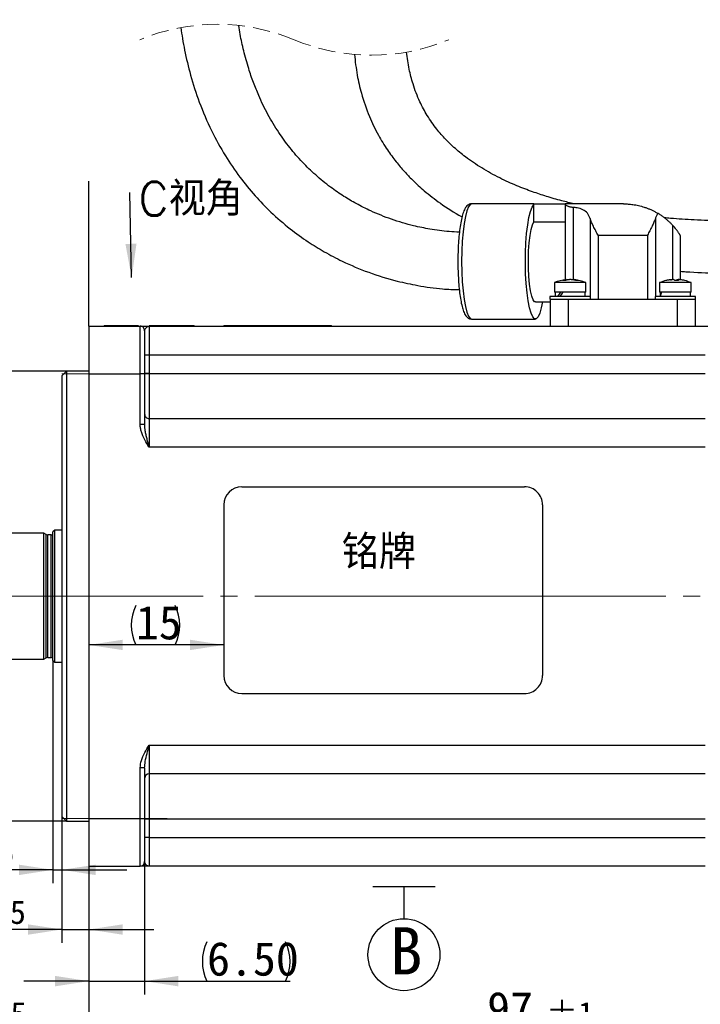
# Model space of a CAD drawing. Header units: millimetres. Extents: x 7 to 438, y 7 to 308.
# Tile 3 of 26: x 91 to 167, y 109 to 218. Entities that reach past the tile are written whole.
import ezdxf

# ---------------------------------------------------------------- set-up
doc = ezdxf.new("R2010")
doc.units = ezdxf.units.MM
for name, pattern in [('SLD-中心线', [34.29, 30.48, -1.27, 1.27, -1.27]), ('SLD-实线', [0]), ('SLD-虚线', [1.905, 1.27, -0.635])]:
    doc.linetypes.add(name, pattern=pattern)
doc.layers.add('细实线层', color=7, linetype='SLD-实线')
doc.layers.add('虚线层', color=7, linetype='SLD-虚线')
doc.styles.add('SLDTEXTSTYLE0', font='txt', dxfattribs={"bigfont": 'bigfont'})
doc.styles.add('SLDTEXTSTYLE1', font='txt')
doc.dimstyles.new('SLDDIMSTYLE0', dxfattribs={"dimtxt": 3.75, "dimasz": 3.75, "dimexe": 0, "dimexo": 0.0625, "dimgap": 0.9375, "dimtad": 2, "dimrnd": 1e-09, "dimzin": 12, "dimdsep": 46, "dimtxsty": 'SLDTEXTSTYLE1', "dimsah": 1, "dimcen": 0.09, "dimadec": 0, "dimazin": 3, "dimtfac": 1, "dimtdec": 3, "dimtofl": 0, "dimtmove": 0, "dimatfit": 3, "dimfxl": 1, "dimfrac": 2, "dimtolj": 1, "dimtzin": 12, "dimarcsym": 0})
doc.dimstyles.new('SLDDIMSTYLE1', dxfattribs={"dimtxt": 3.75, "dimasz": 3.75, "dimexe": 0, "dimexo": 0.0625, "dimgap": 0.9375, "dimtad": 2, "dimrnd": 1e-09, "dimzin": 12, "dimdsep": 46, "dimtxsty": 'SLDTEXTSTYLE1', "dimsah": 1, "dimcen": 0.09, "dimadec": 0, "dimazin": 3, "dimtol": 1, "dimtm": 0.025, "dimtfac": 1, "dimtdec": 3, "dimtofl": 0, "dimtmove": 0, "dimatfit": 3, "dimfxl": 1, "dimfrac": 2, "dimtolj": 1, "dimarcsym": 0})
doc.dimstyles.new('SLDDIMSTYLE10', dxfattribs={"dimtxt": 0.18, "dimasz": 3.75, "dimexe": 0, "dimexo": 0.0625, "dimgap": 0, "dimtad": 0, "dimtih": 1, "dimtoh": 1, "dimdec": 0, "dimrnd": 1e-09, "dimzin": 0, "dimdsep": 46, "dimtxsty": 'Standard', "dimsah": 1, "dimcen": 0.09, "dimadec": 0, "dimazin": 0, "dimtfac": 3.75, "dimtdec": 0, "dimtofl": 0, "dimtmove": 0, "dimatfit": 3, "dimfxl": 1, "dimfrac": 2, "dimtolj": 1, "dimtzin": 0, "dimarcsym": 0})
doc.dimstyles.new('SLDDIMSTYLE12', dxfattribs={"dimtxt": 0.18, "dimasz": 3.75, "dimexe": 0, "dimexo": 0.0625, "dimgap": 0, "dimtad": 0, "dimtih": 1, "dimtoh": 1, "dimdec": 0, "dimrnd": 1e-09, "dimzin": 0, "dimdsep": 46, "dimtxsty": 'Standard', "dimblk1": 'NONE', "dimblk2": 'NONE', "dimsah": 1, "dimcen": 0.09, "dimadec": 0, "dimazin": 0, "dimtfac": 3.75, "dimtdec": 0, "dimtofl": 0, "dimtmove": 0, "dimatfit": 3, "dimldrblk": 'NONE', "dimfxl": 1, "dimfrac": 2, "dimtolj": 1, "dimtzin": 0, "dimarcsym": 0})
doc.dimstyles.new('SLDDIMSTYLE2', dxfattribs={"dimtxt": 3.75, "dimasz": 3.75, "dimexe": 0, "dimexo": 0.0625, "dimgap": 0.9375, "dimtad": 2, "dimrnd": 1e-09, "dimzin": 12, "dimdsep": 46, "dimtxsty": 'SLDTEXTSTYLE1', "dimsah": 1, "dimcen": 0.09, "dimadec": 0, "dimazin": 3, "dimtol": 1, "dimtp": 0.5, "dimtm": 0.5, "dimtfac": 1, "dimtdec": 1, "dimtofl": 0, "dimtmove": 0, "dimatfit": 3, "dimfxl": 1, "dimfrac": 2, "dimtolj": 1, "dimarcsym": 0})
doc.dimstyles.new('SLDDIMSTYLE3', dxfattribs={"dimtxt": 3.75, "dimasz": 3.75, "dimexe": 0, "dimexo": 0.0625, "dimgap": 0.9375, "dimtad": 2, "dimrnd": 1e-09, "dimzin": 12, "dimdsep": 46, "dimtxsty": 'SLDTEXTSTYLE1', "dimsah": 1, "dimcen": 0.09, "dimadec": 0, "dimazin": 3, "dimtol": 1, "dimtp": 1, "dimtm": 1, "dimtfac": 1, "dimtdec": 0, "dimtofl": 0, "dimtmove": 0, "dimatfit": 3, "dimfxl": 1, "dimfrac": 2, "dimtolj": 1, "dimarcsym": 0})
doc.dimstyles.new('SLDDIMSTYLE4', dxfattribs={"dimtxt": 3.75, "dimasz": 3.75, "dimexe": 0, "dimexo": 0.0625, "dimgap": 0.9375, "dimtad": 2, "dimrnd": 1e-09, "dimzin": 4, "dimdsep": 46, "dimtxsty": 'SLDTEXTSTYLE1', "dimsah": 1, "dimcen": 0.09, "dimadec": 0, "dimazin": 1, "dimtfac": 1, "dimtdec": 3, "dimtmove": 0, "dimatfit": 0, "dimfxl": 1, "dimfrac": 2, "dimtolj": 1, "dimtzin": 12, "dimarcsym": 0})
doc.dimstyles.new('SLDDIMSTYLE6', dxfattribs={"dimtxt": 3.75, "dimasz": 3.75, "dimexe": 0, "dimexo": 0.0625, "dimgap": 0.9375, "dimtad": 2, "dimrnd": 1e-09, "dimzin": 12, "dimdsep": 46, "dimtxsty": 'SLDTEXTSTYLE1', "dimsah": 1, "dimcen": 0.09, "dimadec": 0, "dimazin": 3, "dimtol": 1, "dimtp": 30, "dimtm": 30, "dimtfac": 1, "dimtdec": 0, "dimtofl": 0, "dimtmove": 0, "dimatfit": 3, "dimfxl": 1, "dimfrac": 2, "dimtolj": 1, "dimarcsym": 0})
doc.dimstyles.new('SLDDIMSTYLE8', dxfattribs={"dimtxt": 3.75, "dimasz": 3.75, "dimexe": 0, "dimexo": 0.0625, "dimgap": 0.9375, "dimtad": 2, "dimrnd": 1e-09, "dimzin": 12, "dimdsep": 46, "dimtxsty": 'SLDTEXTSTYLE1', "dimsah": 1, "dimcen": 0.09, "dimadec": 0, "dimazin": 3, "dimtol": 1, "dimtp": 0.35, "dimtm": 0.35, "dimtfac": 1, "dimtmove": 0, "dimatfit": 0, "dimfxl": 1, "dimfrac": 2, "dimtolj": 1, "dimarcsym": 0})
doc.dimstyles.new('SLDDIMSTYLE9', dxfattribs={"dimtxt": 3.75, "dimasz": 3.75, "dimexe": 0, "dimexo": 0.0625, "dimgap": 0.9375, "dimtad": 2, "dimrnd": 1e-09, "dimzin": 12, "dimdsep": 46, "dimtxsty": 'SLDTEXTSTYLE1', "dimsah": 1, "dimcen": 0.09, "dimadec": 0, "dimazin": 3, "dimtol": 1, "dimtp": 0.25, "dimtm": 0.25, "dimtfac": 1, "dimtmove": 0, "dimatfit": 0, "dimfxl": 1, "dimfrac": 2, "dimtolj": 1, "dimarcsym": 0})

# ---------------------------------------------------------------- blocks, each defined once
blk = doc.blocks.new('_D_1')
at = {"layer": '细实线层', "ltscale": 1.5}
blk.add_line((114.07, 148.51), (99.07, 148.51), dxfattribs=at)
for centre, start, end in [((108.66, 150.7), 153.4349, 206.5651), ((104.3, 150.7), 333.4349, 26.5651)]:
    blk.add_arc(centre, 4.88, start, end, dxfattribs=at)
for points in [[(99.07, 148.51), (102.82, 147.94), (102.82, 149.09)], [(114.07, 148.51), (110.32, 149.09), (110.32, 147.94)]]:
    blk.add_solid(points, dxfattribs=at)
at = {"layer": '细实线层', "ltscale": 1.5, "insert": (104.3, 152.88), "char_height": 3.75, "attachment_point": 1, "style": 'SLDTEXTSTYLE1'}
blk.add_mtext('15', dxfattribs=at)
blk = doc.blocks.new('_D_2')
at = {"layer": '细实线层', "ltscale": 1.5}
for p, q in [((44.81, 178.93), (44.81, 211.83)), ((96.57, 178.93), (43.31, 178.93)), ((44.81, 178.93), (44.81, 128.93)), ((96.57, 128.93), (43.31, 128.93))]:
    blk.add_line(p, q, dxfattribs=at)
for centre, start, end in [((41.57, 205), 63.4349, 116.5651), ((41.57, 208.05), 243.4349, 296.5651)]:
    blk.add_arc(centre, 6.83, start, end, dxfattribs=at)
for points in [[(44.81, 178.93), (44.23, 175.18), (45.39, 175.18)], [(44.81, 128.93), (45.39, 132.68), (44.23, 132.68)]]:
    blk.add_solid(points, dxfattribs=at)
at = {"layer": '细实线层', "ltscale": 1.5, "attachment_point": 1, "rotation": 90, "style": 'SLDTEXTSTYLE1'}
for s, insert, char_height in [('0.025', (41.57, 203.47), 2.625), ('0', (38.51, 203.47), 2.62), ('-', (41.57, 201.94), 2.62), (' h7 ', (40.44, 192.49), 3.75), ('50', (40.44, 188.13), 3.75), ('%%c', (40.44, 183.98), 3.75)]:
    blk.add_mtext(s, dxfattribs=dict(at, insert=insert, char_height=char_height))
blk = doc.blocks.new('_D_4')
at = {"layer": '细实线层', "ltscale": 1.5}
for p, q in [((69.07, 151.43), (69.07, 104.11)), ((99.07, 123.93), (99.07, 104.11)), ((69.07, 105.61), (99.07, 105.61))]:
    blk.add_line(p, q, dxfattribs=at)
for points in [[(69.07, 105.61), (72.82, 105.03), (72.82, 106.18)], [(99.07, 105.61), (95.32, 106.18), (95.32, 105.03)]]:
    blk.add_solid(points, dxfattribs=at)
at = {"layer": '细实线层', "ltscale": 1.5, "attachment_point": 1, "style": 'SLDTEXTSTYLE1'}
for s, insert, char_height in [('30', (76.67, 109.97), 3.75), ('±0.5', (83.21, 108.84), 2.625)]:
    blk.add_mtext(s, dxfattribs=dict(at, insert=insert, char_height=char_height))
blk = doc.blocks.new('_D_5')
at = {"layer": '细实线层', "ltscale": 1.5}
for p, q in [((195.67, 130.42), (195.67, 104.11)), ((99.07, 123.93), (99.07, 104.11)), ((99.07, 105.61), (195.67, 105.61))]:
    blk.add_line(p, q, dxfattribs=at)
for points in [[(99.07, 105.61), (102.82, 105.03), (102.82, 106.18)], [(195.67, 105.61), (191.92, 106.18), (191.92, 105.03)]]:
    blk.add_solid(points, dxfattribs=at)
at = {"layer": '细实线层', "ltscale": 1.5, "attachment_point": 1, "style": 'SLDTEXTSTYLE1'}
for s, insert, char_height in [('97', (143.35, 109.97), 3.75), ('±1', (149.89, 108.84), 2.625)]:
    blk.add_mtext(s, dxfattribs=dict(at, insert=insert, char_height=char_height))
blk = doc.blocks.new('_D_6')
at = {"layer": '细实线层', "ltscale": 1.5}
for p, q in [((105.27, 129.23), (105.27, 109.65)), ((99.07, 123.93), (99.07, 109.65)), ((99.07, 111.15), (91.86, 111.15)), ((99.07, 111.15), (105.27, 111.15)), ((105.27, 111.15), (121.45, 111.15))]:
    blk.add_line(p, q, dxfattribs=at)
for start, end in [(153.4349, 206.5651), (333.4349, 26.5651)]:
    blk.add_arc((116.57, 113.33), 4.88, start, end, dxfattribs=at)
for points in [[(99.07, 111.15), (95.32, 111.73), (95.32, 110.57)], [(105.27, 111.15), (109.02, 110.57), (109.02, 111.73)]]:
    blk.add_solid(points, dxfattribs=at)
at = {"layer": '细实线层', "ltscale": 1.5, "insert": (112.21, 115.51), "char_height": 3.75, "attachment_point": 1, "style": 'SLDTEXTSTYLE1'}
blk.add_mtext('6.50', dxfattribs=at)
blk = doc.blocks.new('_D_8')
at = {"layer": '细实线层', "ltscale": 1.5}
for p, q in [((120.18, 280.64), (215.94, 280.64)), ((214.44, 280.64), (214.44, 183.93)), ((167.57, 183.93), (215.94, 183.93))]:
    blk.add_line(p, q, dxfattribs=at)
for points in [[(214.44, 280.64), (213.86, 276.89), (215.01, 276.89)], [(214.44, 183.93), (215.01, 187.68), (213.86, 187.68)]]:
    blk.add_solid(points, dxfattribs=at)
at = {"layer": '细实线层', "ltscale": 1.5, "attachment_point": 1, "rotation": 90, "style": 'SLDTEXTSTYLE1'}
for s, insert, char_height in [('±30', (211.2, 233), 2.625), ('300', (210.07, 224.27), 3.75)]:
    blk.add_mtext(s, dxfattribs=dict(at, insert=insert, char_height=char_height))
blk = doc.blocks.new('_D_10')
at = {"layer": '细实线层', "ltscale": 1.5}
for p, q in [((95.07, 146.78), (95.07, 122.02)), ((96.07, 129.43), (96.07, 122.02)), ((95.07, 123.52), (75.72, 123.52)), ((95.07, 123.52), (96.07, 123.52)), ((96.07, 123.52), (103.29, 123.52))]:
    blk.add_line(p, q, dxfattribs=at)
for points in [[(95.07, 123.52), (91.32, 124.09), (91.32, 122.94)], [(96.07, 123.52), (99.82, 122.94), (99.82, 124.09)]]:
    blk.add_solid(points, dxfattribs=at)
at = {"layer": '细实线层', "ltscale": 1.5, "attachment_point": 1, "style": 'SLDTEXTSTYLE1'}
for s, insert, char_height in [('1', (75.72, 127.88), 3.75), ('±0.35', (80.09, 126.75), 2.625)]:
    blk.add_mtext(s, dxfattribs=dict(at, insert=insert, char_height=char_height))
blk = doc.blocks.new('_D_11')
at = {"layer": '细实线层', "ltscale": 1.5}
for p, q in [((96.07, 129.43), (96.07, 115.39)), ((99.07, 123.93), (99.07, 115.39)), ((96.07, 116.89), (76.99, 116.89)), ((96.07, 116.89), (99.07, 116.89)), ((99.07, 116.89), (106.29, 116.89))]:
    blk.add_line(p, q, dxfattribs=at)
for points in [[(96.07, 116.89), (92.32, 117.46), (92.32, 116.31)], [(99.07, 116.89), (102.82, 116.31), (102.82, 117.46)]]:
    blk.add_solid(points, dxfattribs=at)
at = {"layer": '细实线层', "ltscale": 1.5, "attachment_point": 1, "style": 'SLDTEXTSTYLE1'}
for s, insert, char_height in [('3', (76.99, 121.25), 3.75), ('±0.25', (81.36, 120.13), 2.625)]:
    blk.add_mtext(s, dxfattribs=dict(at, insert=insert, char_height=char_height))
blk = doc.blocks.new('SW_NOTE_0_1')
at = {"layer": '细实线层', "color": 0, "ltscale": 1.5, "insert": (0.93, 1.18), "char_height": 3.75, "attachment_point": 1, "style": 'SLDTEXTSTYLE0'}
blk.add_mtext('C视角', dxfattribs=at)
blk = doc.blocks.new('_None')
blk = doc.blocks.new('SW_DATUMTAG_1')
blk.add_line((-1.94, 12.52), (4.99, 12.52))
at = {"layer": '细实线层', "color": 0, "ltscale": 1.5}
blk.add_line((1.53, 12.52), (1.53, 8.96), dxfattribs=at)
blk.add_circle((1.53, 4.96), 4, dxfattribs=at)
at = {"layer": '细实线层', "color": 0, "ltscale": 1.5, "insert": (0, 8.01), "char_height": 5.25, "attachment_point": 1, "style": 'SLDTEXTSTYLE1'}
blk.add_mtext('B', dxfattribs=at)

msp = doc.modelspace()

# ---------------------------------------------------------------- linework, layer by layer
at = {"color": 7, "linetype": 'SLD-实线', "lineweight": 25, "ltscale": 1.5}
for p, q in [((148.539987, 197.530909), (141.623019, 197.530909)), ((148.539987, 197.4523), (148.539987, 197.530909)), ((148.539987, 197.530909), (152.024163, 197.530909)), ((148.539987, 195.51839), (148.539987, 197.4523)), ((152.024163, 197.473916), (152.024163, 197.530909)), ((158.524164, 197.530909), (152.024163, 197.530909)), ((152.024163, 197.473916), (152.024163, 189.09717)), ((148.539987, 195.51839), (152.024163, 195.51839)), ((161.161287, 194.030907), (155.68704, 194.030907)), ((155.68704, 194.030907), (155.68704, 186.930906)), ((161.161287, 194.030907), (161.161287, 186.930906)), ((164.824166, 194.030907), (164.824166, 189.094892)), ((150.824164, 188.776689), (150.824164, 187.730909)), ((154.324165, 188.776689), (150.824164, 188.776689)), ((152.14004, 189.034311), (152.14004, 189.10956)), ((153.008288, 189.109674), (153.008288, 189.057958)), ((154.324165, 187.730909), (154.324165, 188.776689)), ((162.524164, 188.776689), (162.524164, 187.730909)), ((166.024164, 188.776689), (162.524164, 188.776689)), ((164.56334, 189.099944), (164.56334, 189.009175)), ((166.024164, 187.730909), (166.024164, 188.776689)), ((150.324164, 187.230908), (150.324164, 186.930906)), ((154.824164, 187.230908), (150.324164, 187.230908)), ((154.324165, 187.730909), (150.824164, 187.730909)), ((150.899165, 187.730909), (150.899165, 187.230908)), ((154.249164, 187.230908), (154.249164, 187.730909)), ((154.824164, 186.930906), (154.824164, 187.230908)), ((162.024165, 187.230908), (162.024165, 186.930906)), ((166.524165, 187.230908), (162.024165, 187.230908)), ((166.024164, 187.730909), (162.524164, 187.730909)), ((162.599164, 187.730909), (162.599164, 187.417563)), ((165.949163, 187.230908), (165.949163, 187.730909)), ((166.524165, 186.930906), (166.524165, 187.230908)), ((148.713636, 186.630909), (150.374163, 186.630909)), ((150.387394, 186.930906), (150.324164, 186.930906)), ((150.374163, 186.930906), (150.374163, 183.930908)), ((150.387394, 186.930906), (152.374164, 186.930906)), ((152.374164, 186.930906), (152.374164, 183.930908)), ((152.374164, 186.930906), (164.474164, 186.930906)), ((164.474164, 186.930906), (164.474164, 183.930908)), ((164.474164, 186.930906), (166.460936, 186.930906)), ((166.524165, 186.930906), (166.460936, 186.930906)), ((166.474164, 186.930906), (166.474164, 183.930908)), ((99.074163, 183.930908), (104.774165, 183.930908)), ((99.074163, 183.930908), (99.074163, 178.630907)), ((100.774166, 184.030909), (100.774166, 183.930908)), ((100.774166, 184.030909), (104.597172, 184.030909)), ((104.774165, 178.630907), (104.774165, 183.930908)), ((104.774165, 183.930908), (105.774165, 183.930908)), ((105.774165, 184.030909), (110.774164, 184.030909)), ((105.774165, 183.930908), (105.774165, 180.730909)), ((105.774165, 183.930908), (167.574164, 183.930908)), ((110.774164, 183.930908), (110.774164, 184.030909)), ((114.074164, 184.030909), (114.074164, 183.930908)), ((114.074164, 184.030909), (115.521377, 184.030909)), ((115.521377, 184.030909), (115.521377, 183.930908)), ((115.521377, 184.030909), (125.48531, 184.030909)), ((125.48531, 184.030909), (125.48531, 183.930908)), ((125.48531, 184.030909), (126.038096, 184.030909)), ((126.038096, 183.930908), (126.038096, 184.030909)), ((141.623019, 184.730906), (148.713636, 184.730906)), ((105.274164, 183.430907), (105.274164, 178.630907)), ((105.774165, 180.730909), (105.274164, 180.730909)), ((105.774165, 180.730909), (105.774165, 178.679645)), ((167.574164, 180.730909), (105.774165, 180.730909)), ((96.574165, 178.930909), (96.074164, 178.430908)), ((96.074164, 178.430908), (96.074164, 129.430909)), ((99.074163, 178.930909), (96.574165, 178.930909)), ((96.574165, 178.930909), (96.574165, 128.930908)), ((99.074163, 178.630907), (104.774165, 178.630907)), ((99.074163, 178.630907), (99.074163, 129.230906)), ((104.774165, 173.009467), (104.774165, 178.630907)), ((105.274164, 178.630907), (104.774165, 178.630907)), ((105.774165, 178.679645), (105.274164, 178.679645)), ((105.274164, 178.630907), (105.274164, 173.009467)), ((105.774165, 178.679645), (105.774165, 173.679646)), ((105.774165, 178.679645), (167.574164, 178.679645)), ((105.274164, 173.009467), (104.774165, 173.009467)), ((105.774165, 173.679646), (105.774165, 170.479644)), ((105.774165, 173.679646), (167.574164, 173.679646)), ((167.574164, 170.479644), (105.774165, 170.479644)), ((94.074164, 160.930909), (69.574167, 160.930909)), ((94.327756, 160.784498), (94.074164, 160.930909)), ((94.074164, 146.930907), (94.074164, 160.930909)), ((95.274166, 161.280908), (95.074162, 161.080908)), ((95.074162, 146.780905), (95.074162, 161.080908)), ((96.074164, 161.280908), (95.274166, 161.280908)), ((95.274166, 146.580909), (95.274166, 161.280908)), ((94.874163, 160.73091), (94.527755, 160.73091)), ((69.574167, 146.930907), (94.074164, 146.930907)), ((94.074164, 146.930907), (94.327756, 147.077319)), ((94.527755, 147.130911), (94.874163, 147.130911)), ((95.074162, 146.780905), (95.274166, 146.580909)), ((95.274166, 146.580909), (96.074164, 146.580909)), ((105.774165, 137.382169), (105.774165, 134.182174)), ((105.774165, 137.382169), (167.574164, 137.382169)), ((105.274164, 134.852346), (104.774165, 134.852346)), ((104.774165, 129.230906), (104.774165, 134.852346)), ((105.274164, 134.852346), (105.274164, 129.230906)), ((167.574164, 134.182174), (105.774165, 134.182174)), ((105.774165, 134.182174), (105.774165, 129.182171)), ((96.074164, 129.430909), (96.574165, 128.930908)), ((99.074163, 129.230906), (104.774165, 129.230906)), ((99.074163, 129.230906), (99.074163, 123.930905)), ((104.774165, 123.930905), (104.774165, 129.230906)), ((104.774165, 129.230906), (105.274164, 129.230906)), ((105.274164, 129.230906), (105.274164, 124.430906)), ((105.274164, 129.182171), (105.774165, 129.182171)), ((105.774165, 129.182171), (167.574164, 129.182171)), ((105.774165, 129.182171), (105.774165, 127.130907)), ((96.574165, 128.930908), (99.074163, 128.930908)), ((105.774165, 127.130907), (105.274164, 127.130907)), ((105.774165, 127.130907), (105.774165, 123.930905)), ((105.774165, 127.130907), (167.574164, 127.130907)), ((99.074163, 123.930905), (104.774165, 123.930905)), ((105.774165, 123.930905), (104.774165, 123.930905)), ((167.574164, 123.930905), (105.774165, 123.930905))]:
    msp.add_line(p, q, dxfattribs=at)
at = {"color": 8, "linetype": 'SLD-实线', "lineweight": 25, "ltscale": 1.5}
for p, q in [((152.895593, 197.133031), (152.895593, 189.081772)), ((154.797648, 195.903154), (154.797648, 187.230908)), ((162.050682, 195.903154), (162.050682, 187.230908)), ((163.952735, 195.169268), (163.952735, 189.108996)), ((152.064259, 189.009426), (152.064259, 189.095345)), ((152.331684, 189.083604), (152.331684, 189.095345)), ((153.108972, 189.095345), (153.108972, 189.032208)), ((163.727995, 189.08746), (163.727995, 189.095345)), ((164.417346, 189.011229), (164.417346, 189.095345)), ((164.566435, 189.095345), (164.566435, 189.009084)), ((94.327756, 147.077319), (94.327756, 160.784498)), ((94.527755, 147.130911), (94.527755, 160.73091)), ((94.874163, 147.130911), (94.874163, 160.73091))]:
    msp.add_line(p, q, dxfattribs=at)
at = {"color": 8, "linetype": 'SLD-实线', "lineweight": 25, "ltscale": 1.5, "flags": 128}
for points in [[(141.623019, 197.530909), (141.47384, 197.472986), (141.279594, 197.21767), (141.096386, 196.766719), (140.930105, 196.134629), (140.786094, 195.341716), (140.668983, 194.413463), (140.582536, 193.379706), (140.529531, 192.273673), (140.511671, 191.130908)], [(140.511671, 191.130908), (140.529531, 189.988144), (140.582536, 188.882109), (140.668983, 187.848352), (140.786094, 186.920099), (140.930105, 186.127186), (141.096386, 185.495097), (141.279594, 185.044147), (141.47384, 184.788831), (141.623019, 184.730906)]]:
    msp.add_lwpolyline(points, dxfattribs=at)
at = {"color": 7, "linetype": 'SLD-实线', "lineweight": 25, "ltscale": 1.5, "flags": 128}
for points in [[(149.503878, 186.630909), (149.371177, 185.971313), (149.199261, 185.37426), (149.011497, 184.965059), (148.814014, 184.757069), (148.613256, 184.757069), (148.415773, 184.965059), (148.228009, 185.37426), (148.056092, 185.971313), (147.905634, 186.736737), (147.781542, 187.645553), (147.687867, 188.668102), (147.627664, 189.771021), (147.6029, 190.918315), (147.614382, 192.072546), (147.661734, 193.196051), (147.743413, 194.252163), (147.856753, 195.206423), (147.998054, 196.027689), (148.162706, 196.689161), (148.345337, 197.169254), (148.539987, 197.4523), (148.539987, 197.4523)], [(148.713636, 186.630909), (148.629362, 186.657153), (148.46474, 186.865285), (148.311694, 187.27186), (148.177349, 187.857973), (148.067954, 188.596348), (147.988596, 189.452637), (147.942969, 190.387003), (147.933196, 191.355979), (147.959731, 192.314484), (148.021339, 193.217926), (148.115155, 194.024274), (148.236814, 194.696015), (148.380654, 195.201898), (148.539987, 195.51839)]]:
    msp.add_lwpolyline(points, dxfattribs=at)
at = {"color": 7, "linetype": 'SLD-虚线', "lineweight": 18, "ltscale": 1.5}
for centre, start, end in [((113.325818, 195.162544), 67.38013505, 112.61986495), ((130.498151, 236.376144), 247.38013505, 292.61986495)]:
    msp.add_arc(centre, 22.324033, start, end, dxfattribs=at)
at = {"color": 7, "linetype": 'SLD-实线', "lineweight": 25, "ltscale": 2.25}
for centre, radius, start, end in [((152.57418, 184.630837), 4.500071, 95.62663115, 112.88521828), ((152.428655, 187.028086), 2.099129, 99.99686102, 109.53660215), ((151.891115, 186.231884), 2.779349, 86.60838883, 93.39161117), ((152.757483, 187.028193), 2.099019, 99.99671423, 109.53690477), ((152.729592, 186.545501), 2.580704, 98.86956921, 104.18606815), ((152.414738, 186.5253), 2.60128, 72.51313996, 81.11201568), ((152.574181, 184.630968), 4.499938, 67.11450942, 84.44636407), ((152.707071, 186.525306), 2.601273, 72.51317129, 81.1121092), ((153.342554, 186.814526), 2.196706, 86.18483207, 93.81516793), ((164.274218, 184.630755), 4.500162, 103.36742744, 112.88525821), ((164.243045, 184.719375), 4.406175, 96.71280024, 103.35686336), ((163.256689, 188.906897), 0.104348, 72.40767764, 107.59232236), ((164.306109, 184.719446), 4.406104, 96.7127462, 103.3569174), ((163.902521, 188.834031), 0.347101, 29.76817078, 48.83741615), ((164.12612, 184.110245), 4.900987, 87.44604839, 89.12253215), ((164.421548, 184.139509), 4.871723, 87.43846883, 92.56153117), ((164.645807, 188.834031), 0.347101, 131.16258385, 150.23182922), ((164.338011, 188.834049), 0.347064, 29.76838023, 48.84007932), ((164.305289, 184.71939), 4.406161, 76.64314988, 83.28725935), ((164.274198, 184.631086), 4.499819, 76.63271645, 82.97976012), ((165.296683, 188.934652), 0.076451, 69.72103937, 83.81290826), ((164.274079, 184.630654), 4.500267, 67.11488631, 76.63251697), ((154.928996, 185.060003), 4.332976, 141.9452986, 149.93254952), ((155.721183, 184.116915), 5.320097, 137.21027661, 144.17395786), ((164.266106, 187.419804), 1.666849, 169.24311044, 186.50705495), ((164.418089, 187.044559), 1.820101, 157.84616964, 174.12353369), ((104.774166, 183.43091), 0.499997, 359.99957435, 90.0002122), ((105.774161, 174.179644), 0.499997, 180.00000124, 270.00042565), ((94.87417, 160.930902), 0.199993, 269.99796595, 0.00203405), ((94.527735, 161.130843), 0.399933, 239.99786491, 270.00290837), ((94.527784, 146.730821), 0.40009, 90.00402895, 119.99718923), ((94.874157, 146.930905), 0.200005, 0.00054239, 89.9983904), ((105.774167, 133.68217), 0.500004, 90.00030309, 179.99969691), ((104.77416, 124.430909), 0.500004, 270.00051654, 359.99969691)]:
    msp.add_arc(centre, radius, start, end, dxfattribs=at)
at = {"color": 7, "linetype": 'SLD-实线', "lineweight": 25, "ltscale": 1.5}
for points, knots in [([(109.289693, 217.118685), (109.350011, 216.711061), (109.47403, 215.872934), (109.80595, 214.107951), (110.369535, 211.736769), (111.338305, 208.733802), (112.625824, 205.723009), (114.15634, 202.941946), (115.793099, 200.532835), (117.493315, 198.450944), (119.356225, 196.52733), (121.33548, 194.81368), (123.337316, 193.363464), (125.277867, 192.165742), (127.504388, 190.996156), (130.203172, 189.862956), (133.030052, 188.993951), (135.781912, 188.409627), (138.089099, 188.065266), (139.635486, 188.015924), (140.256625, 187.996105)], [0, 0, 0, 0, 0.02663743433, 0.0547698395, 0.11608213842, 0.18407299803, 0.25851672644, 0.3274224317, 0.38897089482, 0.44655937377, 0.500979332, 0.56189996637, 0.61556274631, 0.66061572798, 0.70921987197, 0.7780211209, 0.84954212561, 0.90003033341, 0.95984505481, 1, 1, 1, 1]), ([(140.270893, 194.392015), (139.88719, 194.404451), (138.782104, 194.440267), (137.07912, 194.68799), (134.933908, 195.123121), (132.726585, 195.773295), (130.604324, 196.62497), (128.852527, 197.506062), (127.360432, 198.387972), (125.838765, 199.435599), (124.289599, 200.698721), (122.775039, 202.168194), (121.403396, 203.748766), (120.116116, 205.518553), (118.951573, 207.454804), (118.041526, 209.323892), (117.349356, 211.035878), (116.780346, 212.690761), (116.288007, 214.48179), (115.927883, 216.084468), (115.787807, 217.027624), (115.739074, 217.355756)], [0, 0, 0, 0, 0.03145309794, 0.09058659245, 0.14072037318, 0.21083124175, 0.27883663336, 0.32787323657, 0.37141840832, 0.42080397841, 0.47915939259, 0.53503241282, 0.59357107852, 0.65046576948, 0.71419940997, 0.77851261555, 0.82063491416, 0.86549696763, 0.9218617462, 0.97281510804, 1, 1, 1, 1]), ([(128.591849, 214.133651), (128.681457, 213.368259), (128.851659, 211.914465), (129.390926, 209.602035), (130.159272, 207.355125), (131.169406, 205.260247), (132.19039, 203.591955), (133.175482, 202.25034), (134.109132, 201.151046), (135.149241, 200.067352), (136.459805, 198.866829), (138.275151, 197.485287), (139.691789, 196.526824), (140.536644, 196.089099), (140.556485, 196.078819)], [0, 0, 0, 0, 0.1022911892, 0.1942929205, 0.3148481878, 0.4169654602, 0.502588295, 0.5743080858, 0.6378513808, 0.6940284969, 0.7737633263, 0.8736072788, 0.9970316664, 1, 1, 1, 1]), ([(153.026112, 197.530909), (152.562502, 197.641235), (151.525314, 197.888057), (149.982553, 198.339021), (148.321593, 198.887537), (146.587202, 199.551835), (144.686216, 200.412316), (142.757756, 201.469967), (141.057783, 202.622698), (139.744024, 203.708624), (138.680947, 204.740807), (137.665253, 205.904479), (136.685624, 207.300784), (135.782003, 208.979443), (135.119139, 210.713727), (134.632578, 212.566217), (134.476818, 213.759325), (134.393876, 214.394656)], [0, 0, 0, 0, 0.0529052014, 0.118359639, 0.1783790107, 0.2470814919, 0.3244668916, 0.4098902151, 0.49096751, 0.5521187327, 0.5988951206, 0.6553472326, 0.7233674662, 0.7878172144, 0.8665342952, 0.9289294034, 1, 1, 1, 1]), ([(141.645793, 197.510073), (141.597756, 197.5166), (141.442268, 197.537724), (141.204215, 197.41045), (140.975616, 197.182452), (140.771359, 196.816559), (140.591146, 196.285295), (140.433937, 195.589836), (140.306934, 194.78263), (140.20905, 193.88652), (140.140348, 192.917828), (140.105246, 191.990877), (140.096439, 191.206866), (140.102684, 190.421367), (140.129231, 189.565613), (140.191024, 188.588498), (140.281413, 187.68295), (140.398517, 186.872792), (140.541429, 186.172742), (140.715393, 185.586131), (140.919852, 185.146007), (141.181025, 184.867766), (141.418978, 184.731235), (141.573984, 184.746547), (141.622426, 184.751332)], [0, 0, 0, 0, 0.0103705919, 0.0335675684, 0.0542979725, 0.0803901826, 0.1231592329, 0.175561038, 0.2345769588, 0.3000403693, 0.3707058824, 0.4448325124, 0.5008803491, 0.5404792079, 0.6149320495, 0.6862487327, 0.7524610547, 0.8119339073, 0.8634934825, 0.9069022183, 0.9446567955, 0.9666798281, 0.989586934, 1, 1, 1, 1]), ([(152.895593, 197.133031), (152.843605, 197.137793), (152.740394, 197.147248), (152.592965, 197.176332), (152.456762, 197.21352), (152.334521, 197.256996), (152.227485, 197.304693), (152.138167, 197.353502), (152.074364, 197.400357), (152.032142, 197.439031), (152.025998, 197.465893), (152.024163, 197.473916)], [0, 0, 0, 0, 0.16226412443, 0.32214332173, 0.46651992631, 0.60111316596, 0.72501495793, 0.83121053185, 0.91537173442, 0.97472385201, 1, 1, 1, 1]), ([(154.797648, 195.903154), (154.713457, 196.107173), (154.545323, 196.514613), (153.993552, 196.916959), (153.421158, 197.081521), (153.048896, 197.118006), (152.895593, 197.133031)], [0, 0, 0, 0, 0.2689040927, 0.5370206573, 0.8093374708, 1, 1, 1, 1]), ([(158.524164, 197.530909), (158.528898, 197.530905), (158.702292, 197.530779), (159.045452, 197.518364), (159.488824, 197.471909), (159.868524, 197.410476), (160.185594, 197.344944), (160.502038, 197.264945), (160.819277, 197.16966), (161.136634, 197.058547), (161.454123, 196.930876), (161.769451, 196.786424), (162.067906, 196.633508), (162.257429, 196.522718), (162.345712, 196.47111)], [0, 0, 0, 0, 0.00353818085, 0.12958883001, 0.25640173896, 0.33644627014, 0.41696966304, 0.49829790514, 0.58030702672, 0.66444393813, 0.749510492, 0.83595492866, 0.92358488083, 1, 1, 1, 1]), ([(155.68704, 194.030907), (155.685181, 194.034386), (155.594653, 194.203804), (155.415192, 194.539034), (155.171999, 195.015274), (154.95701, 195.466762), (154.850119, 195.759467), (154.797648, 195.903154)], [0, 0, 0, 0, 0.0057027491, 0.2777245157, 0.5497064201, 0.7789543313, 1, 1, 1, 1]), ([(162.050682, 195.903154), (162.026865, 195.834115), (161.978169, 195.692956), (161.890567, 195.480968), (161.793307, 195.263213), (161.6839, 195.0342), (161.564346, 194.795406), (161.435523, 194.546647), (161.302424, 194.294981), (161.210326, 194.122648), (161.163147, 194.034386), (161.161287, 194.030907)], [0, 0, 0, 0, 0.10556190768, 0.21583067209, 0.33145310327, 0.45033046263, 0.58271663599, 0.71751323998, 0.85531448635, 0.99429729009, 1, 1, 1, 1]), ([(162.345712, 196.47111), (162.284872, 196.385196), (162.160448, 196.209491), (162.087804, 196.006757), (162.050682, 195.903154)], [0, 0, 0, 0, 0.4889737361, 1, 1, 1, 1]), ([(163.952735, 195.169268), (163.88127, 195.244132), (163.738677, 195.393503), (163.513001, 195.606141), (163.280999, 195.80836), (163.070857, 195.976467), (162.888397, 196.11273), (162.736011, 196.220583), (162.587206, 196.320401), (162.457442, 196.403298), (162.37729, 196.451944), (162.345712, 196.47111)], [0, 0, 0, 0, 0.1496267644, 0.2985454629, 0.4481394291, 0.5945256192, 0.6875278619, 0.7773813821, 0.8644349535, 0.946588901, 1, 1, 1, 1]), ([(172.165666, 195.591672), (171.266099, 195.598133), (169.326839, 195.612063), (166.515778, 195.730926), (164.380553, 195.858226), (163.286316, 195.959801), (163.062403, 195.980586)], [0, 0, 0, 0, 0.2960827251, 0.6382863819, 0.9259829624, 1, 1, 1, 1]), ([(164.824166, 194.030907), (164.822689, 194.033279), (164.816756, 194.042806), (164.801943, 194.066462), (164.776275, 194.106997), (164.743779, 194.157408), (164.707631, 194.212439), (164.655554, 194.290221), (164.588818, 194.386782), (164.506174, 194.501603), (164.422233, 194.613796), (164.332034, 194.729644), (164.224349, 194.862195), (164.098556, 195.010099), (164.001795, 195.115718), (163.952735, 195.169268)], [0, 0, 0, 0, 0.00583865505, 0.02344921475, 0.05831725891, 0.10608221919, 0.14876286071, 0.19588464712, 0.30165919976, 0.39399108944, 0.49145646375, 0.59440539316, 0.70073567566, 0.84826679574, 1, 1, 1, 1]), ([(164.824166, 190.033397), (165.028884, 190.018245), (166.405512, 189.916356), (168.852233, 189.82349), (171.094204, 189.80267), (172.161144, 189.792762)], [0, 0, 0, 0, 0.0838757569, 0.5640221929, 1, 1, 1, 1]), ([(152.064259, 189.095345), (152.069457, 189.096258), (152.079351, 189.097998), (152.093444, 189.100508), (152.10593, 189.102771), (152.116556, 189.104724), (152.125175, 189.106372), (152.130984, 189.107497), (152.133949, 189.108142), (152.134724, 189.108311)], [0, 0, 0, 0, 0.2209900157, 0.4206190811, 0.5993462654, 0.7522788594, 0.8729537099, 0.9667865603, 1, 1, 1, 1]), ([(152.137053, 189.108813), (152.138616, 189.109058), (152.140455, 189.109347), (152.1393, 189.109533), (152.139128, 189.10956)], [0, 0, 0, 0, 0.8505289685, 1, 1, 1, 1]), ([(152.816644, 189.095345), (152.810294, 189.096288), (152.797151, 189.098242), (152.776626, 189.100721), (152.754723, 189.102991), (152.73189, 189.104937), (152.708394, 189.106572), (152.684285, 189.107885), (152.659397, 189.108878), (152.626024, 189.109741), (152.592713, 189.109913), (152.559667, 189.10941), (152.535336, 189.108687), (152.511693, 189.107638), (152.488941, 189.106278), (152.466854, 189.104595), (152.443263, 189.102344), (152.418722, 189.099497), (152.401396, 189.096688), (152.393111, 189.095345)], [0, 0, 0, 0, 0.045326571, 0.0937991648, 0.1459400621, 0.2007828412, 0.2555708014, 0.3122129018, 0.3712287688, 0.4314097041, 0.5478931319, 0.6063688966, 0.6647278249, 0.7197314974, 0.7734401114, 0.8256360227, 0.8761005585, 0.9407466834, 1, 1, 1, 1]), ([(153.00851, 189.109674), (153.008468, 189.109708), (153.007952, 189.11012), (153.009066, 189.109918), (153.010089, 189.109732)], [0, 0, 0, 0, 0.0816412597, 1, 1, 1, 1]), ([(153.011542, 189.109585), (153.012323, 189.109509), (153.015097, 189.10924), (153.023666, 189.10811), (153.035335, 189.106494), (153.04956, 189.104413), (153.065174, 189.102082), (153.085202, 189.099036), (153.100677, 189.096633), (153.108972, 189.095345)], [0, 0, 0, 0, 0.0238963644, 0.0848910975, 0.2633061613, 0.3828168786, 0.5228692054, 0.7442776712, 1, 1, 1, 1]), ([(163.727995, 189.095345), (163.736064, 189.096275), (163.752105, 189.098124), (163.776103, 189.100631), (163.799765, 189.102907), (163.822601, 189.104868), (163.844333, 189.106514), (163.8649, 189.107837), (163.884448, 189.10884), (163.907442, 189.109686), (163.928248, 189.109918), (163.946525, 189.109483), (163.954491, 189.108909), (163.958095, 189.10865)], [0, 0, 0, 0, 0.1055946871, 0.2099225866, 0.3137023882, 0.4146342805, 0.5079052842, 0.5970417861, 0.6825715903, 0.7623755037, 0.8961834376, 0.9530190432, 1, 1, 1, 1]), ([(164.130982, 189.095345), (164.129502, 189.096317), (164.126059, 189.098579), (164.119272, 189.100898), (164.110556, 189.103153), (164.099902, 189.105039), (164.08748, 189.106646), (164.073276, 189.107936), (164.0572, 189.108912), (164.032935, 189.109783), (164.006897, 189.109892), (163.979245, 189.109393), (163.956885, 189.108659), (163.933788, 189.107602), (163.910151, 189.106232), (163.885753, 189.104535), (163.857656, 189.102251), (163.826001, 189.099295), (163.802757, 189.096666), (163.791072, 189.095345)], [0, 0, 0, 0, 0.015472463, 0.0359764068, 0.0623355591, 0.0944388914, 0.1306402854, 0.1720731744, 0.2193593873, 0.2717362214, 0.3847874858, 0.4474306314, 0.5140372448, 0.5807869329, 0.649997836, 0.7214740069, 0.795052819, 0.8969759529, 1, 1, 1, 1]), ([(164.417346, 189.095345), (164.418826, 189.096317), (164.422269, 189.098579), (164.429056, 189.100898), (164.437773, 189.103153), (164.448426, 189.105039), (164.460848, 189.106646), (164.475052, 189.107936), (164.491128, 189.108912), (164.508711, 189.109544), (164.527593, 189.109832), (164.547648, 189.109778), (164.568687, 189.109413), (164.583032, 189.108905), (164.590233, 189.10865)], [0, 0, 0, 0, 0.0303049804, 0.0704648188, 0.1220929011, 0.1849717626, 0.2558772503, 0.337029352, 0.4296460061, 0.532233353, 0.6389196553, 0.7536901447, 0.8763641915, 1, 1, 1, 1]), ([(164.820333, 189.095345), (164.812264, 189.096275), (164.796224, 189.098124), (164.772225, 189.100631), (164.748563, 189.102907), (164.725728, 189.104867), (164.703996, 189.106514), (164.683429, 189.107837), (164.66388, 189.108841), (164.64578, 189.109504), (164.62935, 189.109821), (164.614688, 189.109795), (164.601598, 189.109456), (164.587937, 189.108562), (164.576657, 189.107371), (164.568407, 189.104805), (164.564307, 189.103014), (164.562645, 189.098475), (164.565036, 189.0965), (164.566435, 189.095345)], [0, 0, 0, 0, 0.0916746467, 0.1822495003, 0.2723485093, 0.359975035, 0.440936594, 0.5183366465, 0.5925914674, 0.6618752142, 0.7227709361, 0.7780502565, 0.8273934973, 0.8704425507, 0.9328860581, 0.9539879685, 0.9686584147, 0.9816559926, 1, 1, 1, 1]), ([(105.274164, 183.430907), (105.291686, 183.505057), (105.331227, 183.67238), (105.515575, 183.861573), (105.689863, 183.930699), (105.773219, 183.930905), (105.774165, 183.930908)], [0, 0, 0, 0, 0.2971249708, 0.6704779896, 0.9962615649, 1, 1, 1, 1]), ([(105.774165, 170.479644), (105.772364, 170.482603), (105.606505, 170.755091), (105.274562, 171.29951), (104.951896, 172.005945), (104.798344, 172.587619), (104.782281, 172.867869), (104.774165, 173.009467)], [0, 0, 0, 0, 0.0037755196, 0.3476643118, 0.6947874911, 0.845788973, 1, 1, 1, 1]), ([(105.774165, 170.479644), (105.773219, 170.483326), (105.733356, 170.638537), (105.654635, 170.945269), (105.540228, 171.401229), (105.432389, 171.858174), (105.358114, 172.221893), (105.315212, 172.49023), (105.29336, 172.662626), (105.277615, 172.835697), (105.275314, 172.951538), (105.274164, 173.009467)], [0, 0, 0, 0, 0.0044128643, 0.1860283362, 0.3676189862, 0.5501232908, 0.7310420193, 0.7983899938, 0.8655350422, 0.9327576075, 1, 1, 1, 1]), ([(104.774165, 134.852346), (104.805811, 135.131628), (104.873033, 135.724859), (105.277992, 136.557646), (105.604052, 137.102829), (105.772363, 137.379211), (105.774165, 137.382169)], [0, 0, 0, 0, 0.3046043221, 0.6470210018, 0.9962223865, 1, 1, 1, 1]), ([(105.274164, 134.852346), (105.29171, 135.083456), (105.332499, 135.620717), (105.539841, 136.455416), (105.69281, 137.06554), (105.773219, 137.378488), (105.774165, 137.382169)], [0, 0, 0, 0, 0.2687560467, 0.6247780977, 0.9955870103, 1, 1, 1, 1]), ([(105.774165, 123.930905), (105.773219, 123.930909), (105.60081, 123.931579), (105.3467, 124.117305), (105.291105, 124.357663), (105.274164, 124.430906)], [0, 0, 0, 0, 0.0038195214, 0.6964370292, 1, 1, 1, 1])]:
    msp.add_open_spline(points, degree=3, knots=knots, dxfattribs=at)
at = {"layer": '细实线层', "linetype": 'SLD-中心线', "lineweight": 18, "ltscale": 1.5}
for p, q in [((96.074164, 178.630907), (107.774165, 178.630907)), ((66.074167, 153.930906), (199.59711, 153.930906)), ((96.074164, 129.230906), (107.774165, 129.230906))]:
    msp.add_line(p, q, dxfattribs=at)
at = {"layer": '虚线层', "color": 0, "linetype": 'SLD-中心线', "ltscale": 1.5}
for p, q in [((116.074164, 166.08542), (147.506722, 166.08542)), ((114.074164, 164.085419), (114.074164, 145.110143)), ((149.506722, 164.085419), (149.506722, 145.110143)), ((116.074164, 143.110146), (147.506722, 143.110146))]:
    msp.add_line(p, q, dxfattribs=at)
at = {"layer": '虚线层', "color": 0, "linetype": 'SLD-实线', "ltscale": 2.25}
for centre, radius, start, end in [((116.074167, 164.085416), 2.000003, 90.00148588, 179.99991519), ((147.506719, 164.085416), 2.000003, 0.00008482, 90.00184981), ((116.074237, 145.110302), 2.000156, 180.00455581, 269.99791242), ((147.506726, 145.110142), 1.999996, 269.99794872, 0.00000992)]:
    msp.add_arc(centre, radius, start, end, dxfattribs=at)

# ---------------------------------------------------------------- block references
at = {"layer": '细实线层', "ltscale": 1.5}
for name, p in [('SW_NOTE_0_1', (103.641892, 198.793778)), ('SW_DATUMTAG_1', (132.572671, 109.128765))]:
    msp.add_blockref(name, p, dxfattribs=at)

# ---------------------------------------------------------------- texts
at = {"layer": '虚线层', "ltscale": 1.5, "insert": (127.186735, 160.714041), "char_height": 3.75, "attachment_point": 1, "style": 'SLDTEXTSTYLE0'}
msp.add_mtext('铭牌', dxfattribs=at)

# ---------------------------------------------------------------- dimensions: what is measured, and where the dimension line sits
at = {"layer": '细实线层', "ltscale": 1.5}
for base, p1, p2, text, dimstyle, picture, middle in [((214.435857, 183.930908), (120.184164, 280.643478), (167.574164, 183.930908), '300 最大', 'SLDDIMSTYLE6', '_D_8', (214.435857, 231.691433)), ((44.808165, 128.930908), (96.574164, 178.930908), (96.574164, 128.930908), '%%c<>h7', 'SLDDIMSTYLE1', '_D_2', (44.808165, 197.90526))]:
    dim = msp.add_linear_dim(base=base, p1=p1, p2=p2, angle=90, text=text, dimstyle=dimstyle, dxfattribs=at)
    dim.commit()
    dim.dimension.update_dxf_attribs({"geometry": picture, "text_midpoint": middle, "dimtype": 160})
for base, p1, p2, dimstyle, picture, middle in [((99.074164, 148.51288), (114.074164, 145.254275), (99.074164, 129.230908), 'SLDDIMSTYLE0', '_D_1', (106.478461, 148.51288)), ((105.274164, 111.14885), (99.074164, 123.930908), (105.274164, 129.230908), 'SLDDIMSTYLE4', '_D_6', (116.570822, 111.14885))]:
    dim = msp.add_linear_dim(base=base, p1=p1, p2=p2, text='(<>)', dimstyle=dimstyle, dxfattribs=at)
    dim.commit()
    dim.dimension.update_dxf_attribs({"geometry": picture, "text_midpoint": middle, "dimtype": 160})
for base, p1, p2, dimstyle, picture, middle in [((99.074164, 105.605029), (69.074164, 151.430908), (99.074164, 123.930908), 'SLDDIMSTYLE2', '_D_4', (83.759967, 105.605029)), ((96.074164, 123.515508), (95.074164, 146.780908), (96.074164, 129.430908), 'SLDDIMSTYLE8', '_D_10', (82.487943, 123.515508)), ((195.674164, 105.605029), (99.074164, 123.930908), (195.674164, 130.423201), 'SLDDIMSTYLE3', '_D_5', (148.910878, 105.605029)), ((99.074164, 116.886555), (96.074164, 129.430908), (99.074164, 123.930908), 'SLDDIMSTYLE9', '_D_11', (83.759967, 116.886555))]:
    dim = msp.add_linear_dim(base=base, p1=p1, p2=p2, dimstyle=dimstyle, dxfattribs=at)
    dim.commit()
    dim.dimension.update_dxf_attribs({"geometry": picture, "text_midpoint": middle, "dimtype": 160})

# ---------------------------------------------------------------- leaders
at = {"layer": '细实线层', "ltscale": 1.5, "has_arrowhead": 0}
msp.add_leader([(99.074164, 183.930908), (99.074164, 200.065258)], dimstyle='SLDDIMSTYLE12', dxfattribs=at)
at = {"layer": '细实线层', "ltscale": 1.5}
msp.add_leader([(103.826558, 189.341092), (103.641892, 198.793778)], dimstyle='SLDDIMSTYLE10', dxfattribs=at)

doc.saveas('drawing.dxf')
